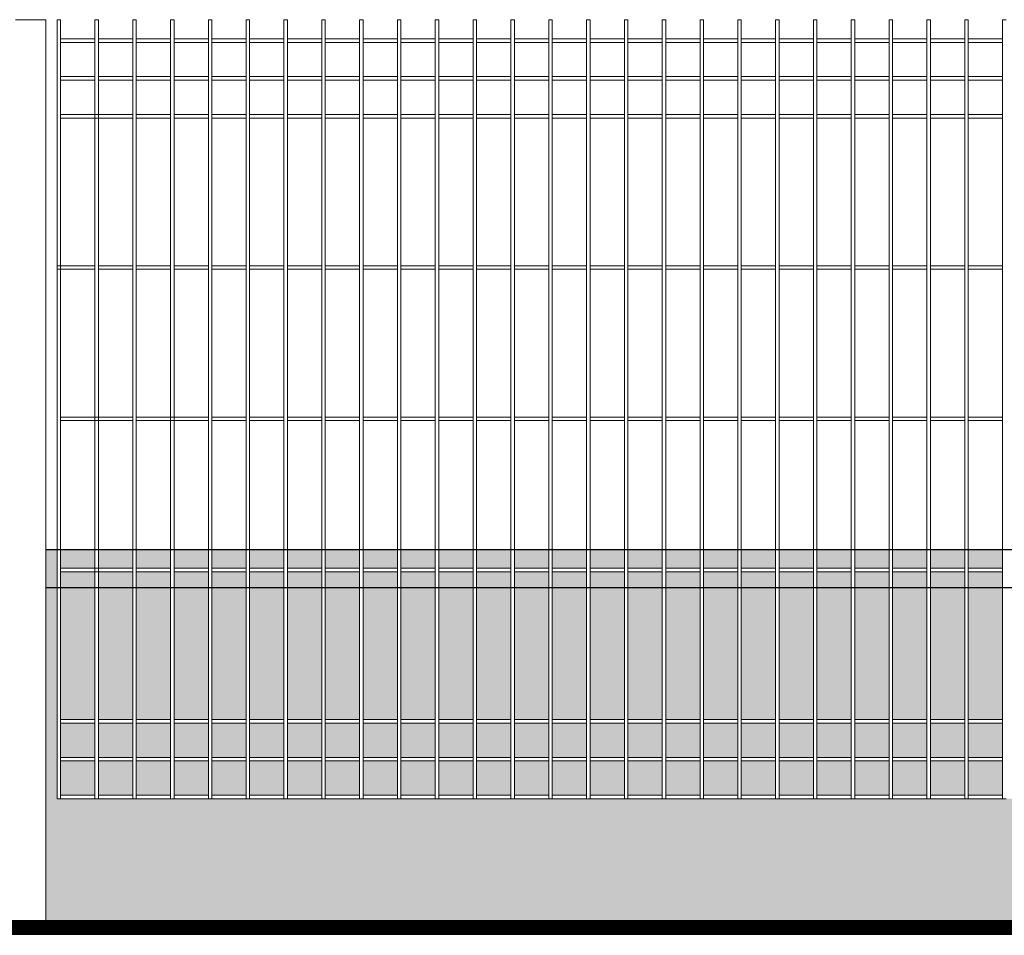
# Model space of a CAD drawing. Header units: millimetres. Extents: x 14041 to 23361, y -6349 to 12956.
# Tile 51 of 106: x 20625 to 20755, y 3119 to 3240. Entities that reach past the tile are written whole.
import ezdxf

# ---------------------------------------------------------------- set-up
doc = ezdxf.new("R2010")
doc.units = ezdxf.units.MM
doc.linetypes.add('KRESKOWA', pattern=[19.05, 12.7, -6.35])
for name, color, linetype, lineweight in [('A-ogrodzenie', 6, 'Continuous', 9), ('A-wypełnienie', 252, 'Continuous', 9), ('E-obrys', 7, 'Continuous', 9)]:
    doc.layers.add(name, color=color, linetype=linetype, lineweight=lineweight)

msp = doc.modelspace()

# ---------------------------------------------------------------- hatches: boundary and pattern name
at = {"layer": 'A-wypełnienie', "lineweight": 15, "ltscale": 2, "transparency": 33554687}
h = msp.add_hatch(color=252, dxfattribs=at)
h.dxf.hatch_style = 1
h.paths.add_polyline_path([(20629.54, 3169.92), (20628.04, 3169.92), (20628.04, 3164.92), (20629.54, 3164.92)])
h = msp.add_hatch(color=252, dxfattribs=at)
h.dxf.hatch_style = 1
h.paths.add_polyline_path([(20634.54, 3169.92), (20630, 3169.92), (20630, 3167.44), (20634.54, 3167.44)])
h = msp.add_hatch(color=252, dxfattribs=at)
h.dxf.hatch_style = 1
h.paths.add_polyline_path([(20639.54, 3169.92), (20635, 3169.92), (20635, 3167.44), (20639.54, 3167.44)])
h = msp.add_hatch(color=252, dxfattribs=at)
h.dxf.hatch_style = 1
h.paths.add_polyline_path([(20644.54, 3169.92), (20640, 3169.92), (20640, 3167.44), (20644.54, 3167.44)])
h = msp.add_hatch(color=252, dxfattribs=at)
h.dxf.hatch_style = 1
h.paths.add_polyline_path([(20649.54, 3169.92), (20645, 3169.92), (20645, 3167.44), (20649.54, 3167.44)])
h = msp.add_hatch(color=252, dxfattribs=at)
h.dxf.hatch_style = 1
h.paths.add_polyline_path([(20654.54, 3169.92), (20650, 3169.92), (20650, 3167.44), (20654.54, 3167.44)])
h = msp.add_hatch(color=252, dxfattribs=at)
h.dxf.hatch_style = 1
h.paths.add_polyline_path([(20659.54, 3169.92), (20655, 3169.92), (20655, 3167.44), (20659.54, 3167.44)])
h = msp.add_hatch(color=252, dxfattribs=at)
h.dxf.hatch_style = 1
h.paths.add_polyline_path([(20664.54, 3169.92), (20660, 3169.92), (20660, 3167.44), (20664.54, 3167.44)])
h = msp.add_hatch(color=252, dxfattribs=at)
h.dxf.hatch_style = 1
h.paths.add_polyline_path([(20669.54, 3169.92), (20665, 3169.92), (20665, 3167.44), (20669.54, 3167.44)])
h = msp.add_hatch(color=252, dxfattribs=at)
h.dxf.hatch_style = 1
h.paths.add_polyline_path([(20674.54, 3169.92), (20670, 3169.92), (20670, 3167.44), (20674.54, 3167.44)])
h = msp.add_hatch(color=252, dxfattribs=at)
h.dxf.hatch_style = 1
h.paths.add_polyline_path([(20679.54, 3169.92), (20675, 3169.92), (20675, 3167.44), (20679.54, 3167.44)])
h = msp.add_hatch(color=252, dxfattribs=at)
h.dxf.hatch_style = 1
h.paths.add_polyline_path([(20684.54, 3169.92), (20680, 3169.92), (20680, 3167.44), (20684.54, 3167.44)])
h = msp.add_hatch(color=252, dxfattribs=at)
h.dxf.hatch_style = 1
h.paths.add_polyline_path([(20689.54, 3169.92), (20685, 3169.92), (20685, 3167.44), (20689.54, 3167.44)])
h = msp.add_hatch(color=252, dxfattribs=at)
h.dxf.hatch_style = 1
h.paths.add_polyline_path([(20694.54, 3169.92), (20690, 3169.92), (20690, 3167.44), (20694.54, 3167.44)])
h = msp.add_hatch(color=252, dxfattribs=at)
h.dxf.hatch_style = 1
h.paths.add_polyline_path([(20699.54, 3169.92), (20695, 3169.92), (20695, 3167.44), (20699.54, 3167.44)])
h = msp.add_hatch(color=252, dxfattribs=at)
h.dxf.hatch_style = 1
h.paths.add_polyline_path([(20704.54, 3169.92), (20700, 3169.92), (20700, 3167.44), (20704.54, 3167.44)])
h = msp.add_hatch(color=252, dxfattribs=at)
h.dxf.hatch_style = 1
h.paths.add_polyline_path([(20709.54, 3169.92), (20705, 3169.92), (20705, 3167.44), (20709.54, 3167.44)])
h = msp.add_hatch(color=252, dxfattribs=at)
h.dxf.hatch_style = 1
h.paths.add_polyline_path([(20714.54, 3169.92), (20710, 3169.92), (20710, 3167.44), (20714.54, 3167.44)])
h = msp.add_hatch(color=252, dxfattribs=at)
h.dxf.hatch_style = 1
h.paths.add_polyline_path([(20719.54, 3169.92), (20715, 3169.92), (20715, 3167.44), (20719.54, 3167.44)])
h = msp.add_hatch(color=252, dxfattribs=at)
h.dxf.hatch_style = 1
h.paths.add_polyline_path([(20724.54, 3169.92), (20720, 3169.92), (20720, 3167.44), (20724.54, 3167.44)])
h = msp.add_hatch(color=252, dxfattribs=at)
h.dxf.hatch_style = 1
h.paths.add_polyline_path([(20729.54, 3169.92), (20725, 3169.92), (20725, 3167.44), (20729.54, 3167.44)])
h = msp.add_hatch(color=252, dxfattribs=at)
h.dxf.hatch_style = 1
h.paths.add_polyline_path([(20734.54, 3169.92), (20730, 3169.92), (20730, 3167.44), (20734.54, 3167.44)])
h = msp.add_hatch(color=252, dxfattribs=at)
h.dxf.hatch_style = 1
h.paths.add_polyline_path([(20739.54, 3169.92), (20735, 3169.92), (20735, 3167.44), (20739.54, 3167.44)])
h = msp.add_hatch(color=252, dxfattribs=at)
h.dxf.hatch_style = 1
h.paths.add_polyline_path([(20739.54, 3169.92), (20735, 3169.92), (20735, 3167.44), (20739.54, 3167.44)])
h = msp.add_hatch(color=252, dxfattribs=at)
h.dxf.hatch_style = 1
h.paths.add_polyline_path([(20744.54, 3169.92), (20740, 3169.92), (20740, 3167.44), (20744.54, 3167.44)])
h = msp.add_hatch(color=252, dxfattribs=at)
h.dxf.hatch_style = 1
h.paths.add_polyline_path([(20749.54, 3169.92), (20745, 3169.92), (20745, 3167.44), (20749.54, 3167.44)])
h = msp.add_hatch(color=252, dxfattribs=at)
h.dxf.hatch_style = 1
h.paths.add_polyline_path([(20754.54, 3169.92), (20750, 3169.92), (20750, 3167.44), (20754.54, 3167.44)])
h = msp.add_hatch(color=252, dxfattribs=at)
h.dxf.hatch_style = 1
h.paths.add_polyline_path([(20754.54, 3169.92), (20750, 3169.92), (20750, 3167.44), (20754.54, 3167.44)])
h = msp.add_hatch(color=252, dxfattribs=at)
h.dxf.hatch_style = 1
h.paths.add_polyline_path([(20634.54, 3166.97), (20630, 3166.97), (20630, 3164.92), (20634.54, 3164.92)])
h = msp.add_hatch(color=252, dxfattribs=at)
h.dxf.hatch_style = 1
h.paths.add_polyline_path([(20639.54, 3166.97), (20635, 3166.97), (20635, 3164.92), (20639.54, 3164.92)])
h = msp.add_hatch(color=252, dxfattribs=at)
h.dxf.hatch_style = 1
h.paths.add_polyline_path([(20644.54, 3166.97), (20640, 3166.97), (20640, 3164.92), (20644.54, 3164.92)])
h = msp.add_hatch(color=252, dxfattribs=at)
h.dxf.hatch_style = 1
h.paths.add_polyline_path([(20649.54, 3166.97), (20645, 3166.97), (20645, 3164.92), (20649.54, 3164.92)])
h = msp.add_hatch(color=252, dxfattribs=at)
h.dxf.hatch_style = 1
h.paths.add_polyline_path([(20654.54, 3166.97), (20650, 3166.97), (20650, 3164.92), (20654.54, 3164.92)])
h = msp.add_hatch(color=252, dxfattribs=at)
h.dxf.hatch_style = 1
h.paths.add_polyline_path([(20659.54, 3166.97), (20655, 3166.97), (20655, 3164.92), (20659.54, 3164.92)])
h = msp.add_hatch(color=252, dxfattribs=at)
h.dxf.hatch_style = 1
h.paths.add_polyline_path([(20664.54, 3166.97), (20660, 3166.97), (20660, 3164.92), (20664.54, 3164.92)])
h = msp.add_hatch(color=252, dxfattribs=at)
h.dxf.hatch_style = 1
h.paths.add_polyline_path([(20669.54, 3166.97), (20665, 3166.97), (20665, 3164.92), (20669.54, 3164.92)])
h = msp.add_hatch(color=252, dxfattribs=at)
h.dxf.hatch_style = 1
h.paths.add_polyline_path([(20674.54, 3166.97), (20670, 3166.97), (20670, 3164.92), (20674.54, 3164.92)])
h = msp.add_hatch(color=252, dxfattribs=at)
h.dxf.hatch_style = 1
h.paths.add_polyline_path([(20679.54, 3166.97), (20675, 3166.97), (20675, 3164.92), (20679.54, 3164.92)])
h = msp.add_hatch(color=252, dxfattribs=at)
h.dxf.hatch_style = 1
h.paths.add_polyline_path([(20684.54, 3166.97), (20680, 3166.97), (20680, 3164.92), (20684.54, 3164.92)])
h = msp.add_hatch(color=252, dxfattribs=at)
h.dxf.hatch_style = 1
h.paths.add_polyline_path([(20689.54, 3166.97), (20685, 3166.97), (20685, 3164.92), (20689.54, 3164.92)])
h = msp.add_hatch(color=252, dxfattribs=at)
h.dxf.hatch_style = 1
h.paths.add_polyline_path([(20694.54, 3166.97), (20690, 3166.97), (20690, 3164.92), (20694.54, 3164.92)])
h = msp.add_hatch(color=252, dxfattribs=at)
h.dxf.hatch_style = 1
h.paths.add_polyline_path([(20699.54, 3166.97), (20695, 3166.97), (20695, 3164.92), (20699.54, 3164.92)])
h = msp.add_hatch(color=252, dxfattribs=at)
h.dxf.hatch_style = 1
h.paths.add_polyline_path([(20704.54, 3166.97), (20700, 3166.97), (20700, 3164.92), (20704.54, 3164.92)])
h = msp.add_hatch(color=252, dxfattribs=at)
h.dxf.hatch_style = 1
h.paths.add_polyline_path([(20709.54, 3166.97), (20705, 3166.97), (20705, 3164.92), (20709.54, 3164.92)])
h = msp.add_hatch(color=252, dxfattribs=at)
h.dxf.hatch_style = 1
h.paths.add_polyline_path([(20714.54, 3166.97), (20710, 3166.97), (20710, 3164.92), (20714.54, 3164.92)])
h = msp.add_hatch(color=252, dxfattribs=at)
h.dxf.hatch_style = 1
h.paths.add_polyline_path([(20719.54, 3166.97), (20715, 3166.97), (20715, 3164.92), (20719.54, 3164.92)])
h = msp.add_hatch(color=252, dxfattribs=at)
h.dxf.hatch_style = 1
h.paths.add_polyline_path([(20724.54, 3166.97), (20720, 3166.97), (20720, 3164.92), (20724.54, 3164.92)])
h = msp.add_hatch(color=252, dxfattribs=at)
h.dxf.hatch_style = 1
h.paths.add_polyline_path([(20729.54, 3166.97), (20725, 3166.97), (20725, 3164.92), (20729.54, 3164.92)])
h = msp.add_hatch(color=252, dxfattribs=at)
h.dxf.hatch_style = 1
h.paths.add_polyline_path([(20734.54, 3166.97), (20730, 3166.97), (20730, 3164.92), (20734.54, 3164.92)])
h = msp.add_hatch(color=252, dxfattribs=at)
h.dxf.hatch_style = 1
h.paths.add_polyline_path([(20739.54, 3166.97), (20735, 3166.97), (20735, 3164.92), (20739.54, 3164.92)])
h = msp.add_hatch(color=252, dxfattribs=at)
h.dxf.hatch_style = 1
h.paths.add_polyline_path([(20739.54, 3166.97), (20735, 3166.97), (20735, 3164.92), (20739.54, 3164.92)])
h = msp.add_hatch(color=252, dxfattribs=at)
h.dxf.hatch_style = 1
h.paths.add_polyline_path([(20744.54, 3166.97), (20740, 3166.97), (20740, 3164.92), (20744.54, 3164.92)])
h = msp.add_hatch(color=252, dxfattribs=at)
h.dxf.hatch_style = 1
h.paths.add_polyline_path([(20749.54, 3166.97), (20745, 3166.97), (20745, 3164.92), (20749.54, 3164.92)])
h = msp.add_hatch(color=252, dxfattribs=at)
h.dxf.hatch_style = 1
h.paths.add_polyline_path([(20754.54, 3166.97), (20750, 3166.97), (20750, 3164.92), (20754.54, 3164.92)])
h = msp.add_hatch(color=252, dxfattribs=at)
h.dxf.hatch_style = 1
h.paths.add_polyline_path([(20754.54, 3166.97), (20750, 3166.97), (20750, 3164.92), (20754.54, 3164.92)])
h = msp.add_hatch(color=253, dxfattribs=at)
h.dxf.hatch_style = 1
h.paths.add_polyline_path([(20879.54, 3136.97), (20875, 3136.97), (20874.54, 3136.97), (20870, 3136.97), (20869.54, 3136.97), (20865, 3136.97), (20864.54, 3136.97), (20860, 3136.97), (20859.54, 3136.97), (20855, 3136.97), (20854.54, 3136.97), (20850, 3136.97), (20849.54, 3136.97), (20845, 3136.97), (20844.54, 3136.97), (20840, 3136.97), (20839.54, 3136.97), (20835, 3136.97), (20834.54, 3136.97), (20830, 3136.97), (20829.54, 3136.97), (20825, 3136.97), (20824.54, 3136.97), (20820, 3136.97), (20819.54, 3136.97), (20815, 3136.97), (20814.54, 3136.97), (20810, 3136.97), (20809.54, 3136.97), (20805, 3136.97), (20804.54, 3136.97), (20800, 3136.97), (20799.54, 3136.97), (20795, 3136.97), (20794.54, 3136.97), (20790, 3136.97), (20789.54, 3136.97), (20785, 3136.97), (20784.54, 3136.97), (20780, 3136.97), (20779.54, 3136.97), (20775, 3136.97), (20774.54, 3136.97), (20770, 3136.97), (20769.54, 3136.97), (20765, 3136.97), (20764.54, 3136.97), (20760, 3136.97), (20759.54, 3136.97), (20755, 3136.97), (20754.54, 3136.97), (20750, 3136.97), (20749.54, 3136.97), (20745, 3136.97), (20744.54, 3136.97), (20740, 3136.97), (20739.54, 3136.97), (20735, 3136.97), (20734.54, 3136.97), (20730, 3136.97), (20729.54, 3136.97), (20725, 3136.97), (20724.54, 3136.97), (20720, 3136.97), (20719.54, 3136.97), (20715, 3136.97), (20714.54, 3136.97), (20710, 3136.97), (20709.54, 3136.97), (20705, 3136.97), (20704.54, 3136.97), (20700, 3136.97), (20699.54, 3136.97), (20695, 3136.97), (20694.54, 3136.97), (20690, 3136.97), (20689.54, 3136.97), (20685, 3136.97), (20684.54, 3136.97), (20680, 3136.97), (20679.54, 3136.97), (20675, 3136.97), (20674.54, 3136.97), (20670, 3136.97), (20669.54, 3136.97), (20665, 3136.97), (20664.54, 3136.97), (20660, 3136.97), (20659.54, 3136.97), (20655, 3136.97), (20654.54, 3136.97), (20650, 3136.97), (20649.54, 3136.97), (20645, 3136.97), (20644.54, 3136.97), (20640, 3136.97), (20639.54, 3136.97), (20635, 3136.97), (20634.54, 3136.97), (20630, 3136.97), (20629.54, 3136.97), (20629.54, 3164.92), (20628.04, 3164.92), (20628.04, 3119.95), (20882.04, 3119.95), (20882.04, 3164.92), (20879.54, 3164.92)])
h = msp.add_hatch(color=253, dxfattribs=at)
h.dxf.hatch_style = 1
h.paths.add_polyline_path([(20634.54, 3147.44), (20634.54, 3164.92), (20630, 3164.92), (20630, 3147.44)])
h.paths.add_polyline_path([(20630, 3142.44), (20634.54, 3142.44), (20634.54, 3146.97), (20630, 3146.97)])
h.paths.add_polyline_path([(20630, 3137.44), (20634.54, 3137.44), (20634.54, 3141.97), (20630, 3141.97)])
h = msp.add_hatch(color=253, dxfattribs=at)
h.dxf.hatch_style = 1
h.paths.add_polyline_path([(20639.54, 3147.44), (20639.54, 3164.92), (20635, 3164.92), (20635, 3147.44)])
h.paths.add_polyline_path([(20635, 3142.44), (20639.54, 3142.44), (20639.54, 3146.97), (20635, 3146.97)])
h.paths.add_polyline_path([(20635, 3137.44), (20639.54, 3137.44), (20639.54, 3141.97), (20635, 3141.97)])
h = msp.add_hatch(color=253, dxfattribs=at)
h.dxf.hatch_style = 1
h.paths.add_polyline_path([(20644.54, 3147.44), (20644.54, 3164.92), (20640, 3164.92), (20640, 3147.44)])
h.paths.add_polyline_path([(20640, 3142.44), (20644.54, 3142.44), (20644.54, 3146.97), (20640, 3146.97)])
h.paths.add_polyline_path([(20640, 3137.44), (20644.54, 3137.44), (20644.54, 3141.97), (20640, 3141.97)])
h = msp.add_hatch(color=253, dxfattribs=at)
h.dxf.hatch_style = 1
h.paths.add_polyline_path([(20649.54, 3147.44), (20649.54, 3164.92), (20645, 3164.92), (20645, 3147.44)])
h.paths.add_polyline_path([(20645, 3142.44), (20649.54, 3142.44), (20649.54, 3146.97), (20645, 3146.97)])
h.paths.add_polyline_path([(20645, 3137.44), (20649.54, 3137.44), (20649.54, 3141.97), (20645, 3141.97)])
h = msp.add_hatch(color=253, dxfattribs=at)
h.dxf.hatch_style = 1
h.paths.add_polyline_path([(20654.54, 3147.44), (20654.54, 3164.92), (20650, 3164.92), (20650, 3147.44)])
h.paths.add_polyline_path([(20650, 3142.44), (20654.54, 3142.44), (20654.54, 3146.97), (20650, 3146.97)])
h.paths.add_polyline_path([(20650, 3137.44), (20654.54, 3137.44), (20654.54, 3141.97), (20650, 3141.97)])
h = msp.add_hatch(color=253, dxfattribs=at)
h.dxf.hatch_style = 1
h.paths.add_polyline_path([(20659.54, 3147.44), (20659.54, 3164.92), (20655, 3164.92), (20655, 3147.44)])
h.paths.add_polyline_path([(20655, 3142.44), (20659.54, 3142.44), (20659.54, 3146.97), (20655, 3146.97)])
h.paths.add_polyline_path([(20655, 3137.44), (20659.54, 3137.44), (20659.54, 3141.97), (20655, 3141.97)])
h = msp.add_hatch(color=253, dxfattribs=at)
h.dxf.hatch_style = 1
h.paths.add_polyline_path([(20664.54, 3147.44), (20664.54, 3164.92), (20660, 3164.92), (20660, 3147.44)])
h.paths.add_polyline_path([(20660, 3142.44), (20664.54, 3142.44), (20664.54, 3146.97), (20660, 3146.97)])
h.paths.add_polyline_path([(20660, 3137.44), (20664.54, 3137.44), (20664.54, 3141.97), (20660, 3141.97)])
h = msp.add_hatch(color=253, dxfattribs=at)
h.dxf.hatch_style = 1
h.paths.add_polyline_path([(20669.54, 3147.44), (20669.54, 3164.92), (20665, 3164.92), (20665, 3147.44)])
h.paths.add_polyline_path([(20665, 3142.44), (20669.54, 3142.44), (20669.54, 3146.97), (20665, 3146.97)])
h.paths.add_polyline_path([(20665, 3137.44), (20669.54, 3137.44), (20669.54, 3141.97), (20665, 3141.97)])
h = msp.add_hatch(color=253, dxfattribs=at)
h.dxf.hatch_style = 1
h.paths.add_polyline_path([(20674.54, 3147.44), (20674.54, 3164.92), (20670, 3164.92), (20670, 3147.44)])
h.paths.add_polyline_path([(20670, 3142.44), (20674.54, 3142.44), (20674.54, 3146.97), (20670, 3146.97)])
h.paths.add_polyline_path([(20670, 3137.44), (20674.54, 3137.44), (20674.54, 3141.97), (20670, 3141.97)])
h = msp.add_hatch(color=253, dxfattribs=at)
h.dxf.hatch_style = 1
h.paths.add_polyline_path([(20679.54, 3147.44), (20679.54, 3164.92), (20675, 3164.92), (20675, 3147.44)])
h.paths.add_polyline_path([(20675, 3142.44), (20679.54, 3142.44), (20679.54, 3146.97), (20675, 3146.97)])
h.paths.add_polyline_path([(20675, 3137.44), (20679.54, 3137.44), (20679.54, 3141.97), (20675, 3141.97)])
h = msp.add_hatch(color=253, dxfattribs=at)
h.dxf.hatch_style = 1
h.paths.add_polyline_path([(20684.54, 3147.44), (20684.54, 3164.92), (20680, 3164.92), (20680, 3147.44)])
h.paths.add_polyline_path([(20680, 3142.44), (20684.54, 3142.44), (20684.54, 3146.97), (20680, 3146.97)])
h.paths.add_polyline_path([(20680, 3137.44), (20684.54, 3137.44), (20684.54, 3141.97), (20680, 3141.97)])
h = msp.add_hatch(color=253, dxfattribs=at)
h.dxf.hatch_style = 1
h.paths.add_polyline_path([(20689.54, 3147.44), (20689.54, 3164.92), (20685, 3164.92), (20685, 3147.44)])
h.paths.add_polyline_path([(20685, 3142.44), (20689.54, 3142.44), (20689.54, 3146.97), (20685, 3146.97)])
h.paths.add_polyline_path([(20685, 3137.44), (20689.54, 3137.44), (20689.54, 3141.97), (20685, 3141.97)])
h = msp.add_hatch(color=253, dxfattribs=at)
h.dxf.hatch_style = 1
h.paths.add_polyline_path([(20694.54, 3147.44), (20694.54, 3164.92), (20690, 3164.92), (20690, 3147.44)])
h.paths.add_polyline_path([(20690, 3142.44), (20694.54, 3142.44), (20694.54, 3146.97), (20690, 3146.97)])
h.paths.add_polyline_path([(20690, 3137.44), (20694.54, 3137.44), (20694.54, 3141.97), (20690, 3141.97)])
h = msp.add_hatch(color=253, dxfattribs=at)
h.dxf.hatch_style = 1
h.paths.add_polyline_path([(20699.54, 3147.44), (20699.54, 3164.92), (20695, 3164.92), (20695, 3147.44)])
h.paths.add_polyline_path([(20695, 3142.44), (20699.54, 3142.44), (20699.54, 3146.97), (20695, 3146.97)])
h.paths.add_polyline_path([(20695, 3137.44), (20699.54, 3137.44), (20699.54, 3141.97), (20695, 3141.97)])
h = msp.add_hatch(color=253, dxfattribs=at)
h.dxf.hatch_style = 1
h.paths.add_polyline_path([(20704.54, 3147.44), (20704.54, 3164.92), (20700, 3164.92), (20700, 3147.44)])
h.paths.add_polyline_path([(20700, 3142.44), (20704.54, 3142.44), (20704.54, 3146.97), (20700, 3146.97)])
h.paths.add_polyline_path([(20700, 3137.44), (20704.54, 3137.44), (20704.54, 3141.97), (20700, 3141.97)])
h = msp.add_hatch(color=253, dxfattribs=at)
h.dxf.hatch_style = 1
h.paths.add_polyline_path([(20709.54, 3147.44), (20709.54, 3164.92), (20705, 3164.92), (20705, 3147.44)])
h.paths.add_polyline_path([(20705, 3142.44), (20709.54, 3142.44), (20709.54, 3146.97), (20705, 3146.97)])
h.paths.add_polyline_path([(20705, 3137.44), (20709.54, 3137.44), (20709.54, 3141.97), (20705, 3141.97)])
h = msp.add_hatch(color=253, dxfattribs=at)
h.dxf.hatch_style = 1
h.paths.add_polyline_path([(20714.54, 3147.44), (20714.54, 3164.92), (20710, 3164.92), (20710, 3147.44)])
h.paths.add_polyline_path([(20710, 3142.44), (20714.54, 3142.44), (20714.54, 3146.97), (20710, 3146.97)])
h.paths.add_polyline_path([(20710, 3137.44), (20714.54, 3137.44), (20714.54, 3141.97), (20710, 3141.97)])
h = msp.add_hatch(color=253, dxfattribs=at)
h.dxf.hatch_style = 1
h.paths.add_polyline_path([(20719.54, 3147.44), (20719.54, 3164.92), (20715, 3164.92), (20715, 3147.44)])
h.paths.add_polyline_path([(20715, 3142.44), (20719.54, 3142.44), (20719.54, 3146.97), (20715, 3146.97)])
h.paths.add_polyline_path([(20715, 3137.44), (20719.54, 3137.44), (20719.54, 3141.97), (20715, 3141.97)])
h = msp.add_hatch(color=253, dxfattribs=at)
h.dxf.hatch_style = 1
h.paths.add_polyline_path([(20724.54, 3147.44), (20724.54, 3164.92), (20720, 3164.92), (20720, 3147.44)])
h.paths.add_polyline_path([(20720, 3142.44), (20724.54, 3142.44), (20724.54, 3146.97), (20720, 3146.97)])
h.paths.add_polyline_path([(20720, 3137.44), (20724.54, 3137.44), (20724.54, 3141.97), (20720, 3141.97)])
h = msp.add_hatch(color=253, dxfattribs=at)
h.dxf.hatch_style = 1
h.paths.add_polyline_path([(20729.54, 3147.44), (20729.54, 3164.92), (20725, 3164.92), (20725, 3147.44)])
h.paths.add_polyline_path([(20725, 3142.44), (20729.54, 3142.44), (20729.54, 3146.97), (20725, 3146.97)])
h.paths.add_polyline_path([(20725, 3137.44), (20729.54, 3137.44), (20729.54, 3141.97), (20725, 3141.97)])
h = msp.add_hatch(color=253, dxfattribs=at)
h.dxf.hatch_style = 1
h.paths.add_polyline_path([(20734.54, 3147.44), (20734.54, 3164.92), (20730, 3164.92), (20730, 3147.44)])
h.paths.add_polyline_path([(20730, 3142.44), (20734.54, 3142.44), (20734.54, 3146.97), (20730, 3146.97)])
h.paths.add_polyline_path([(20730, 3137.44), (20734.54, 3137.44), (20734.54, 3141.97), (20730, 3141.97)])
h = msp.add_hatch(color=253, dxfattribs=at)
h.dxf.hatch_style = 1
h.paths.add_polyline_path([(20739.54, 3147.44), (20739.54, 3164.92), (20735, 3164.92), (20735, 3147.44)])
h.paths.add_polyline_path([(20735, 3142.44), (20739.54, 3142.44), (20739.54, 3146.97), (20735, 3146.97)])
h.paths.add_polyline_path([(20735, 3137.44), (20739.54, 3137.44), (20739.54, 3141.97), (20735, 3141.97)])
h = msp.add_hatch(color=253, dxfattribs=at)
h.dxf.hatch_style = 1
h.paths.add_polyline_path([(20744.54, 3147.44), (20744.54, 3164.92), (20740, 3164.92), (20740, 3147.44)])
h.paths.add_polyline_path([(20740, 3142.44), (20744.54, 3142.44), (20744.54, 3146.97), (20740, 3146.97)])
h.paths.add_polyline_path([(20740, 3137.44), (20744.54, 3137.44), (20744.54, 3141.97), (20740, 3141.97)])
h = msp.add_hatch(color=253, dxfattribs=at)
h.dxf.hatch_style = 1
h.paths.add_polyline_path([(20749.54, 3147.44), (20749.54, 3164.92), (20745, 3164.92), (20745, 3147.44)])
h.paths.add_polyline_path([(20745, 3142.44), (20749.54, 3142.44), (20749.54, 3146.97), (20745, 3146.97)])
h.paths.add_polyline_path([(20745, 3137.44), (20749.54, 3137.44), (20749.54, 3141.97), (20745, 3141.97)])
h = msp.add_hatch(color=253, dxfattribs=at)
h.dxf.hatch_style = 1
h.paths.add_polyline_path([(20754.54, 3147.44), (20754.54, 3164.92), (20750, 3164.92), (20750, 3147.44)])
h.paths.add_polyline_path([(20750, 3142.44), (20754.54, 3142.44), (20754.54, 3146.97), (20750, 3146.97)])
h.paths.add_polyline_path([(20750, 3137.44), (20754.54, 3137.44), (20754.54, 3141.97), (20750, 3141.97)])

# ---------------------------------------------------------------- linework, layer by layer
at = {"layer": 'A-ogrodzenie', "color": 96, "true_color": 0x036808}
for p, q in [((20628.04, 3239.97), (20624.04, 3239.97)), ((20628.04, 3239.97), (20628.04, 3119.97)), ((20629.54, 3136.97), (20629.54, 3239.97)), ((20629.54, 3239.97), (20630, 3239.97)), ((20629.54, 3239.97), (20630, 3239.97)), ((20630, 3136.97), (20630, 3239.97)), ((20634.54, 3136.97), (20634.54, 3239.97)), ((20634.54, 3239.97), (20635, 3239.97)), ((20635, 3136.97), (20635, 3239.97)), ((20639.54, 3136.97), (20639.54, 3239.97)), ((20639.54, 3239.97), (20640, 3239.97)), ((20640, 3136.97), (20640, 3239.97)), ((20644.54, 3136.97), (20644.54, 3239.97)), ((20644.54, 3239.97), (20645, 3239.97)), ((20645, 3136.97), (20645, 3239.97)), ((20649.54, 3136.97), (20649.54, 3239.97)), ((20649.54, 3239.97), (20650, 3239.97)), ((20650, 3136.97), (20650, 3239.97)), ((20654.54, 3136.97), (20654.54, 3239.97)), ((20654.54, 3239.97), (20655, 3239.97)), ((20655, 3136.97), (20655, 3239.97)), ((20659.54, 3136.97), (20659.54, 3239.97)), ((20659.54, 3239.97), (20660, 3239.97)), ((20660, 3136.97), (20660, 3239.97)), ((20664.54, 3136.97), (20664.54, 3239.97)), ((20664.54, 3239.97), (20665, 3239.97)), ((20665, 3136.97), (20665, 3239.97)), ((20669.54, 3136.97), (20669.54, 3239.97)), ((20669.54, 3239.97), (20670, 3239.97)), ((20670, 3136.97), (20670, 3239.97)), ((20674.54, 3136.97), (20674.54, 3239.97)), ((20674.54, 3239.97), (20675, 3239.97)), ((20675, 3136.97), (20675, 3239.97)), ((20679.54, 3136.97), (20679.54, 3239.97)), ((20679.54, 3239.97), (20680, 3239.97)), ((20680, 3136.97), (20680, 3239.97)), ((20684.54, 3136.97), (20684.54, 3239.97)), ((20684.54, 3239.97), (20685, 3239.97)), ((20685, 3136.97), (20685, 3239.97)), ((20689.54, 3136.97), (20689.54, 3239.97)), ((20689.54, 3239.97), (20690, 3239.97)), ((20690, 3136.97), (20690, 3239.97)), ((20694.54, 3136.97), (20694.54, 3239.97)), ((20694.54, 3239.97), (20695, 3239.97)), ((20695, 3136.97), (20695, 3239.97)), ((20699.54, 3136.97), (20699.54, 3239.97)), ((20699.54, 3239.97), (20700, 3239.97)), ((20700, 3136.97), (20700, 3239.97)), ((20704.54, 3136.97), (20704.54, 3239.97)), ((20704.54, 3239.97), (20705, 3239.97)), ((20705, 3136.97), (20705, 3239.97)), ((20709.54, 3136.97), (20709.54, 3239.97)), ((20709.54, 3239.97), (20710, 3239.97)), ((20710, 3136.97), (20710, 3239.97)), ((20714.54, 3136.97), (20714.54, 3239.97)), ((20714.54, 3239.97), (20715, 3239.97)), ((20715, 3136.97), (20715, 3239.97)), ((20719.54, 3136.97), (20719.54, 3239.97)), ((20719.54, 3239.97), (20720, 3239.97)), ((20720, 3136.97), (20720, 3239.97)), ((20724.54, 3136.97), (20724.54, 3239.97)), ((20724.54, 3239.97), (20725, 3239.97)), ((20725, 3136.97), (20725, 3239.97)), ((20729.54, 3136.97), (20729.54, 3239.97)), ((20729.54, 3239.97), (20730, 3239.97)), ((20730, 3136.97), (20730, 3239.97)), ((20734.54, 3136.97), (20734.54, 3239.97)), ((20734.54, 3239.97), (20735, 3239.97)), ((20735, 3136.97), (20735, 3239.97)), ((20739.54, 3136.97), (20739.54, 3239.97)), ((20739.54, 3239.97), (20740, 3239.97)), ((20740, 3136.97), (20740, 3239.97)), ((20744.54, 3136.97), (20744.54, 3239.97)), ((20744.54, 3239.97), (20745, 3239.97)), ((20745, 3136.97), (20745, 3239.97)), ((20749.54, 3136.97), (20749.54, 3239.97)), ((20749.54, 3239.97), (20750, 3239.97)), ((20750, 3136.97), (20750, 3239.97)), ((20754.54, 3136.97), (20754.54, 3239.97)), ((20754.54, 3239.97), (20755, 3239.97)), ((20630, 3237.44), (20634.54, 3237.44)), ((20635, 3237.44), (20639.54, 3237.44)), ((20640, 3237.44), (20644.54, 3237.44)), ((20645, 3237.44), (20649.54, 3237.44)), ((20650, 3237.44), (20654.54, 3237.44)), ((20655, 3237.44), (20659.54, 3237.44)), ((20660, 3237.44), (20664.54, 3237.44)), ((20665, 3237.44), (20669.54, 3237.44)), ((20670, 3237.44), (20674.54, 3237.44)), ((20675, 3237.44), (20679.54, 3237.44)), ((20680, 3237.44), (20684.54, 3237.44)), ((20685, 3237.44), (20689.54, 3237.44)), ((20690, 3237.44), (20694.54, 3237.44)), ((20695, 3237.44), (20699.54, 3237.44)), ((20700, 3237.44), (20704.54, 3237.44)), ((20705, 3237.44), (20709.54, 3237.44)), ((20710, 3237.44), (20714.54, 3237.44)), ((20715, 3237.44), (20719.54, 3237.44)), ((20720, 3237.44), (20724.54, 3237.44)), ((20725, 3237.44), (20729.54, 3237.44)), ((20730, 3237.44), (20734.54, 3237.44)), ((20735, 3237.44), (20739.54, 3237.44)), ((20740, 3237.44), (20744.54, 3237.44)), ((20745, 3237.44), (20749.54, 3237.44)), ((20750, 3237.44), (20754.54, 3237.44)), ((20630, 3236.97), (20634.54, 3236.97)), ((20635, 3236.97), (20639.54, 3236.97)), ((20640, 3236.97), (20644.54, 3236.97)), ((20645, 3236.97), (20649.54, 3236.97)), ((20650, 3236.97), (20654.54, 3236.97)), ((20655, 3236.97), (20659.54, 3236.97)), ((20660, 3236.97), (20664.54, 3236.97)), ((20665, 3236.97), (20669.54, 3236.97)), ((20670, 3236.97), (20674.54, 3236.97)), ((20675, 3236.97), (20679.54, 3236.97)), ((20680, 3236.97), (20684.54, 3236.97)), ((20685, 3236.97), (20689.54, 3236.97)), ((20690, 3236.97), (20694.54, 3236.97)), ((20695, 3236.97), (20699.54, 3236.97)), ((20700, 3236.97), (20704.54, 3236.97)), ((20705, 3236.97), (20709.54, 3236.97)), ((20710, 3236.97), (20714.54, 3236.97)), ((20715, 3236.97), (20719.54, 3236.97)), ((20720, 3236.97), (20724.54, 3236.97)), ((20725, 3236.97), (20729.54, 3236.97)), ((20730, 3236.97), (20734.54, 3236.97)), ((20735, 3236.97), (20739.54, 3236.97)), ((20740, 3236.97), (20744.54, 3236.97)), ((20745, 3236.97), (20749.54, 3236.97)), ((20750, 3236.97), (20754.54, 3236.97)), ((20630, 3232.44), (20634.54, 3232.44)), ((20635, 3232.44), (20639.54, 3232.44)), ((20640, 3232.44), (20644.54, 3232.44)), ((20645, 3232.44), (20649.54, 3232.44)), ((20650, 3232.44), (20654.54, 3232.44)), ((20655, 3232.44), (20659.54, 3232.44)), ((20660, 3232.44), (20664.54, 3232.44)), ((20665, 3232.44), (20669.54, 3232.44)), ((20670, 3232.44), (20674.54, 3232.44)), ((20675, 3232.44), (20679.54, 3232.44)), ((20680, 3232.44), (20684.54, 3232.44)), ((20685, 3232.44), (20689.54, 3232.44)), ((20690, 3232.44), (20694.54, 3232.44)), ((20695, 3232.44), (20699.54, 3232.44)), ((20700, 3232.44), (20704.54, 3232.44)), ((20705, 3232.44), (20709.54, 3232.44)), ((20710, 3232.44), (20714.54, 3232.44)), ((20715, 3232.44), (20719.54, 3232.44)), ((20720, 3232.44), (20724.54, 3232.44)), ((20725, 3232.44), (20729.54, 3232.44)), ((20730, 3232.44), (20734.54, 3232.44)), ((20735, 3232.44), (20739.54, 3232.44)), ((20740, 3232.44), (20744.54, 3232.44)), ((20745, 3232.44), (20749.54, 3232.44)), ((20750, 3232.44), (20754.54, 3232.44)), ((20630, 3231.97), (20634.54, 3231.97)), ((20635, 3231.97), (20639.54, 3231.97)), ((20640, 3231.97), (20644.54, 3231.97)), ((20645, 3231.97), (20649.54, 3231.97)), ((20650, 3231.97), (20654.54, 3231.97)), ((20655, 3231.97), (20659.54, 3231.97)), ((20660, 3231.97), (20664.54, 3231.97)), ((20665, 3231.97), (20669.54, 3231.97)), ((20670, 3231.97), (20674.54, 3231.97)), ((20675, 3231.97), (20679.54, 3231.97)), ((20680, 3231.97), (20684.54, 3231.97)), ((20685, 3231.97), (20689.54, 3231.97)), ((20690, 3231.97), (20694.54, 3231.97)), ((20695, 3231.97), (20699.54, 3231.97)), ((20700, 3231.97), (20704.54, 3231.97)), ((20705, 3231.97), (20709.54, 3231.97)), ((20710, 3231.97), (20714.54, 3231.97)), ((20715, 3231.97), (20719.54, 3231.97)), ((20720, 3231.97), (20724.54, 3231.97)), ((20725, 3231.97), (20729.54, 3231.97)), ((20730, 3231.97), (20734.54, 3231.97)), ((20735, 3231.97), (20739.54, 3231.97)), ((20740, 3231.97), (20744.54, 3231.97)), ((20745, 3231.97), (20749.54, 3231.97)), ((20750, 3231.97), (20754.54, 3231.97)), ((20630, 3227.44), (20635, 3227.44)), ((20630, 3226.97), (20635, 3226.97)), ((20635, 3227.44), (20639.54, 3227.44)), ((20635, 3226.97), (20639.54, 3226.97)), ((20640, 3227.44), (20644.54, 3227.44)), ((20640, 3226.97), (20644.54, 3226.97)), ((20645, 3227.44), (20649.54, 3227.44)), ((20645, 3226.97), (20649.54, 3226.97)), ((20650, 3227.44), (20654.54, 3227.44)), ((20650, 3226.97), (20654.54, 3226.97)), ((20655, 3227.44), (20659.54, 3227.44)), ((20655, 3226.97), (20659.54, 3226.97)), ((20660, 3227.44), (20664.54, 3227.44)), ((20660, 3226.97), (20664.54, 3226.97)), ((20665, 3227.44), (20669.54, 3227.44)), ((20665, 3226.97), (20669.54, 3226.97)), ((20670, 3227.44), (20674.54, 3227.44)), ((20670, 3226.97), (20674.54, 3226.97)), ((20675, 3227.44), (20679.54, 3227.44)), ((20675, 3226.97), (20679.54, 3226.97)), ((20680, 3227.44), (20684.54, 3227.44)), ((20680, 3226.97), (20684.54, 3226.97)), ((20685, 3227.44), (20689.54, 3227.44)), ((20685, 3226.97), (20689.54, 3226.97)), ((20690, 3227.44), (20694.54, 3227.44)), ((20690, 3226.97), (20694.54, 3226.97)), ((20695, 3227.44), (20699.54, 3227.44)), ((20695, 3226.97), (20699.54, 3226.97)), ((20700, 3227.44), (20704.54, 3227.44)), ((20700, 3226.97), (20704.54, 3226.97)), ((20705, 3227.44), (20709.54, 3227.44)), ((20705, 3226.97), (20709.54, 3226.97)), ((20710, 3227.44), (20714.54, 3227.44)), ((20710, 3226.97), (20714.54, 3226.97)), ((20715, 3227.44), (20719.54, 3227.44)), ((20715, 3226.97), (20719.54, 3226.97)), ((20720, 3227.44), (20724.54, 3227.44)), ((20720, 3226.97), (20724.54, 3226.97)), ((20725, 3227.44), (20729.54, 3227.44)), ((20725, 3226.97), (20729.54, 3226.97)), ((20730, 3227.44), (20734.54, 3227.44)), ((20730, 3226.97), (20734.54, 3226.97)), ((20735, 3227.44), (20739.54, 3227.44)), ((20735, 3226.97), (20739.54, 3226.97)), ((20740, 3227.44), (20744.54, 3227.44)), ((20740, 3226.97), (20744.54, 3226.97)), ((20745, 3227.44), (20749.54, 3227.44)), ((20745, 3226.97), (20749.54, 3226.97)), ((20750, 3227.44), (20754.54, 3227.44)), ((20750, 3226.97), (20754.54, 3226.97)), ((20629.54, 3207.44), (20634.54, 3207.44)), ((20635, 3207.44), (20639.54, 3207.44)), ((20640, 3207.44), (20644.54, 3207.44)), ((20645, 3207.44), (20649.54, 3207.44)), ((20650, 3207.44), (20654.54, 3207.44)), ((20655, 3207.44), (20659.54, 3207.44)), ((20660, 3207.44), (20664.54, 3207.44)), ((20665, 3207.44), (20669.54, 3207.44)), ((20670, 3207.44), (20674.54, 3207.44)), ((20675, 3207.44), (20679.54, 3207.44)), ((20680, 3207.44), (20684.54, 3207.44)), ((20685, 3207.44), (20689.54, 3207.44)), ((20690, 3207.44), (20694.54, 3207.44)), ((20695, 3207.44), (20699.54, 3207.44)), ((20700, 3207.44), (20704.54, 3207.44)), ((20705, 3207.44), (20709.54, 3207.44)), ((20710, 3207.44), (20714.54, 3207.44)), ((20715, 3207.44), (20719.54, 3207.44)), ((20720, 3207.44), (20724.54, 3207.44)), ((20725, 3207.44), (20729.54, 3207.44)), ((20730, 3207.44), (20734.54, 3207.44)), ((20735, 3207.44), (20739.54, 3207.44)), ((20740, 3207.44), (20744.54, 3207.44)), ((20745, 3207.44), (20749.54, 3207.44)), ((20750, 3207.44), (20754.54, 3207.44)), ((20629.54, 3206.97), (20634.54, 3206.97)), ((20635, 3206.97), (20639.54, 3206.97)), ((20640, 3206.97), (20644.54, 3206.97)), ((20645, 3206.97), (20649.54, 3206.97)), ((20650, 3206.97), (20654.54, 3206.97)), ((20655, 3206.97), (20659.54, 3206.97)), ((20660, 3206.97), (20664.54, 3206.97)), ((20665, 3206.97), (20669.54, 3206.97)), ((20670, 3206.97), (20674.54, 3206.97)), ((20675, 3206.97), (20679.54, 3206.97)), ((20680, 3206.97), (20684.54, 3206.97)), ((20685, 3206.97), (20689.54, 3206.97)), ((20690, 3206.97), (20694.54, 3206.97)), ((20695, 3206.97), (20699.54, 3206.97)), ((20700, 3206.97), (20704.54, 3206.97)), ((20705, 3206.97), (20709.54, 3206.97)), ((20710, 3206.97), (20714.54, 3206.97)), ((20715, 3206.97), (20719.54, 3206.97)), ((20720, 3206.97), (20724.54, 3206.97)), ((20725, 3206.97), (20729.54, 3206.97)), ((20730, 3206.97), (20734.54, 3206.97)), ((20735, 3206.97), (20739.54, 3206.97)), ((20740, 3206.97), (20744.54, 3206.97)), ((20745, 3206.97), (20749.54, 3206.97)), ((20750, 3206.97), (20754.54, 3206.97)), ((20630, 3187.44), (20635, 3187.44)), ((20630, 3186.97), (20635, 3186.97)), ((20635, 3187.44), (20639.54, 3187.44)), ((20635, 3186.97), (20639.54, 3186.97)), ((20640, 3187.44), (20645, 3187.44)), ((20640, 3186.97), (20645, 3186.97)), ((20645, 3187.44), (20649.54, 3187.44)), ((20645, 3186.97), (20649.54, 3186.97)), ((20650, 3187.44), (20654.54, 3187.44)), ((20650, 3186.97), (20654.54, 3186.97)), ((20655, 3187.44), (20659.54, 3187.44)), ((20655, 3186.97), (20659.54, 3186.97)), ((20660, 3187.44), (20664.54, 3187.44)), ((20660, 3186.97), (20664.54, 3186.97)), ((20665, 3187.44), (20669.54, 3187.44)), ((20665, 3186.97), (20669.54, 3186.97)), ((20670, 3187.44), (20674.54, 3187.44)), ((20670, 3186.97), (20674.54, 3186.97)), ((20675, 3187.44), (20679.54, 3187.44)), ((20675, 3186.97), (20679.54, 3186.97)), ((20680, 3187.44), (20684.54, 3187.44)), ((20680, 3186.97), (20684.54, 3186.97)), ((20685, 3187.44), (20689.54, 3187.44)), ((20685, 3186.97), (20689.54, 3186.97)), ((20690, 3187.44), (20694.54, 3187.44)), ((20690, 3186.97), (20694.54, 3186.97)), ((20695, 3187.44), (20699.54, 3187.44)), ((20695, 3186.97), (20699.54, 3186.97)), ((20700, 3187.44), (20704.54, 3187.44)), ((20700, 3186.97), (20704.54, 3186.97)), ((20705, 3187.44), (20709.54, 3187.44)), ((20705, 3186.97), (20709.54, 3186.97)), ((20710, 3187.44), (20714.54, 3187.44)), ((20710, 3186.97), (20714.54, 3186.97)), ((20715, 3187.44), (20719.54, 3187.44)), ((20715, 3186.97), (20719.54, 3186.97)), ((20720, 3187.44), (20724.54, 3187.44)), ((20720, 3186.97), (20724.54, 3186.97)), ((20725, 3187.44), (20729.54, 3187.44)), ((20725, 3186.97), (20729.54, 3186.97)), ((20730, 3187.44), (20734.54, 3187.44)), ((20730, 3186.97), (20734.54, 3186.97)), ((20735, 3187.44), (20739.54, 3187.44)), ((20735, 3186.97), (20739.54, 3186.97)), ((20740, 3187.44), (20744.54, 3187.44)), ((20740, 3186.97), (20744.54, 3186.97)), ((20745, 3187.44), (20749.54, 3187.44)), ((20745, 3186.97), (20749.54, 3186.97)), ((20750, 3187.44), (20754.54, 3187.44)), ((20750, 3186.97), (20754.54, 3186.97)), ((20630, 3167.44), (20635, 3167.44)), ((20635, 3167.44), (20639.54, 3167.44)), ((20640, 3167.44), (20644.54, 3167.44)), ((20645, 3167.44), (20649.54, 3167.44)), ((20650, 3167.44), (20654.54, 3167.44)), ((20655, 3167.44), (20659.54, 3167.44)), ((20660, 3167.44), (20664.54, 3167.44)), ((20665, 3167.44), (20669.54, 3167.44)), ((20670, 3167.44), (20674.54, 3167.44)), ((20675, 3167.44), (20679.54, 3167.44)), ((20680, 3167.44), (20684.54, 3167.44)), ((20685, 3167.44), (20689.54, 3167.44)), ((20690, 3167.44), (20694.54, 3167.44)), ((20695, 3167.44), (20699.54, 3167.44)), ((20700, 3167.44), (20704.54, 3167.44)), ((20705, 3167.44), (20709.54, 3167.44)), ((20710, 3167.44), (20714.54, 3167.44)), ((20715, 3167.44), (20719.54, 3167.44)), ((20720, 3167.44), (20724.54, 3167.44)), ((20725, 3167.44), (20729.54, 3167.44)), ((20730, 3167.44), (20734.54, 3167.44)), ((20735, 3167.44), (20739.54, 3167.44)), ((20740, 3167.44), (20744.54, 3167.44)), ((20745, 3167.44), (20749.54, 3167.44)), ((20750, 3167.44), (20754.54, 3167.44)), ((20630, 3166.97), (20635, 3166.97)), ((20635, 3166.97), (20639.54, 3166.97)), ((20640, 3166.97), (20644.54, 3166.97)), ((20645, 3166.97), (20649.54, 3166.97)), ((20650, 3166.97), (20654.54, 3166.97)), ((20655, 3166.97), (20659.54, 3166.97)), ((20660, 3166.97), (20664.54, 3166.97)), ((20665, 3166.97), (20669.54, 3166.97)), ((20670, 3166.97), (20674.54, 3166.97)), ((20675, 3166.97), (20679.54, 3166.97)), ((20680, 3166.97), (20684.54, 3166.97)), ((20685, 3166.97), (20689.54, 3166.97)), ((20690, 3166.97), (20694.54, 3166.97)), ((20695, 3166.97), (20699.54, 3166.97)), ((20700, 3166.97), (20704.54, 3166.97)), ((20705, 3166.97), (20709.54, 3166.97)), ((20710, 3166.97), (20714.54, 3166.97)), ((20715, 3166.97), (20719.54, 3166.97)), ((20720, 3166.97), (20724.54, 3166.97)), ((20725, 3166.97), (20729.54, 3166.97)), ((20730, 3166.97), (20734.54, 3166.97)), ((20735, 3166.97), (20739.54, 3166.97)), ((20740, 3166.97), (20744.54, 3166.97)), ((20745, 3166.97), (20749.54, 3166.97)), ((20750, 3166.97), (20754.54, 3166.97)), ((20630, 3147.44), (20634.54, 3147.44)), ((20630, 3146.97), (20634.54, 3146.97)), ((20635, 3147.44), (20639.54, 3147.44)), ((20635, 3146.97), (20639.54, 3146.97)), ((20640, 3147.44), (20644.54, 3147.44)), ((20640, 3146.97), (20644.54, 3146.97)), ((20645, 3147.44), (20649.54, 3147.44)), ((20645, 3146.97), (20649.54, 3146.97)), ((20650, 3147.44), (20654.54, 3147.44)), ((20650, 3146.97), (20654.54, 3146.97)), ((20655, 3147.44), (20659.54, 3147.44)), ((20655, 3146.97), (20659.54, 3146.97)), ((20660, 3147.44), (20664.54, 3147.44)), ((20660, 3146.97), (20664.54, 3146.97)), ((20665, 3147.44), (20669.54, 3147.44)), ((20665, 3146.97), (20669.54, 3146.97)), ((20670, 3147.44), (20674.54, 3147.44)), ((20670, 3146.97), (20674.54, 3146.97)), ((20675, 3147.44), (20679.54, 3147.44)), ((20675, 3146.97), (20679.54, 3146.97)), ((20680, 3147.44), (20684.54, 3147.44)), ((20680, 3146.97), (20684.54, 3146.97)), ((20685, 3147.44), (20689.54, 3147.44)), ((20685, 3146.97), (20689.54, 3146.97)), ((20690, 3147.44), (20694.54, 3147.44)), ((20690, 3146.97), (20694.54, 3146.97)), ((20695, 3147.44), (20699.54, 3147.44)), ((20695, 3146.97), (20699.54, 3146.97)), ((20700, 3147.44), (20704.54, 3147.44)), ((20700, 3146.97), (20704.54, 3146.97)), ((20705, 3147.44), (20709.54, 3147.44)), ((20705, 3146.97), (20709.54, 3146.97)), ((20710, 3147.44), (20714.54, 3147.44)), ((20710, 3146.97), (20714.54, 3146.97)), ((20715, 3147.44), (20719.54, 3147.44)), ((20715, 3146.97), (20719.54, 3146.97)), ((20720, 3147.44), (20724.54, 3147.44)), ((20720, 3146.97), (20724.54, 3146.97)), ((20725, 3147.44), (20729.54, 3147.44)), ((20725, 3146.97), (20729.54, 3146.97)), ((20730, 3147.44), (20734.54, 3147.44)), ((20730, 3146.97), (20734.54, 3146.97)), ((20735, 3147.44), (20739.54, 3147.44)), ((20735, 3146.97), (20739.54, 3146.97)), ((20740, 3147.44), (20744.54, 3147.44)), ((20740, 3146.97), (20744.54, 3146.97)), ((20745, 3147.44), (20749.54, 3147.44)), ((20745, 3146.97), (20749.54, 3146.97)), ((20750, 3147.44), (20754.54, 3147.44)), ((20750, 3146.97), (20754.54, 3146.97)), ((20630, 3142.44), (20630, 3141.97)), ((20630, 3142.44), (20634.54, 3142.44)), ((20635, 3142.44), (20639.54, 3142.44)), ((20640, 3142.44), (20644.54, 3142.44)), ((20645, 3142.44), (20649.54, 3142.44)), ((20650, 3142.44), (20654.54, 3142.44)), ((20655, 3142.44), (20659.54, 3142.44)), ((20660, 3142.44), (20664.54, 3142.44)), ((20665, 3142.44), (20669.54, 3142.44)), ((20670, 3142.44), (20674.54, 3142.44)), ((20675, 3142.44), (20679.54, 3142.44)), ((20680, 3142.44), (20684.54, 3142.44)), ((20685, 3142.44), (20689.54, 3142.44)), ((20690, 3142.44), (20694.54, 3142.44)), ((20695, 3142.44), (20699.54, 3142.44)), ((20700, 3142.44), (20704.54, 3142.44)), ((20705, 3142.44), (20709.54, 3142.44)), ((20710, 3142.44), (20714.54, 3142.44)), ((20715, 3142.44), (20719.54, 3142.44)), ((20720, 3142.44), (20724.54, 3142.44)), ((20725, 3142.44), (20729.54, 3142.44)), ((20730, 3142.44), (20734.54, 3142.44)), ((20735, 3142.44), (20739.54, 3142.44)), ((20740, 3142.44), (20744.54, 3142.44)), ((20745, 3142.44), (20749.54, 3142.44)), ((20750, 3142.44), (20754.54, 3142.44)), ((20630, 3141.97), (20634.54, 3141.97)), ((20635, 3141.97), (20639.54, 3141.97)), ((20640, 3141.97), (20644.54, 3141.97)), ((20645, 3141.97), (20649.54, 3141.97)), ((20650, 3141.97), (20654.54, 3141.97)), ((20655, 3141.97), (20659.54, 3141.97)), ((20660, 3141.97), (20664.54, 3141.97)), ((20665, 3141.97), (20669.54, 3141.97)), ((20670, 3141.97), (20674.54, 3141.97)), ((20675, 3141.97), (20679.54, 3141.97)), ((20680, 3141.97), (20684.54, 3141.97)), ((20685, 3141.97), (20689.54, 3141.97)), ((20690, 3141.97), (20694.54, 3141.97)), ((20695, 3141.97), (20699.54, 3141.97)), ((20700, 3141.97), (20704.54, 3141.97)), ((20705, 3141.97), (20709.54, 3141.97)), ((20710, 3141.97), (20714.54, 3141.97)), ((20715, 3141.97), (20719.54, 3141.97)), ((20720, 3141.97), (20724.54, 3141.97)), ((20725, 3141.97), (20729.54, 3141.97)), ((20730, 3141.97), (20734.54, 3141.97)), ((20735, 3141.97), (20739.54, 3141.97)), ((20740, 3141.97), (20744.54, 3141.97)), ((20745, 3141.97), (20749.54, 3141.97)), ((20750, 3141.97), (20754.54, 3141.97)), ((20630, 3137.44), (20634.54, 3137.44)), ((20635, 3137.44), (20639.54, 3137.44)), ((20640, 3137.44), (20644.54, 3137.44)), ((20645, 3137.44), (20649.54, 3137.44)), ((20650, 3137.44), (20654.54, 3137.44)), ((20655, 3137.44), (20659.54, 3137.44)), ((20660, 3137.44), (20664.54, 3137.44)), ((20665, 3137.44), (20669.54, 3137.44)), ((20670, 3137.44), (20674.54, 3137.44)), ((20675, 3137.44), (20679.54, 3137.44)), ((20680, 3137.44), (20684.54, 3137.44)), ((20685, 3137.44), (20689.54, 3137.44)), ((20690, 3137.44), (20694.54, 3137.44)), ((20695, 3137.44), (20699.54, 3137.44)), ((20700, 3137.44), (20704.54, 3137.44)), ((20705, 3137.44), (20709.54, 3137.44)), ((20710, 3137.44), (20714.54, 3137.44)), ((20715, 3137.44), (20719.54, 3137.44)), ((20720, 3137.44), (20724.54, 3137.44)), ((20725, 3137.44), (20729.54, 3137.44)), ((20730, 3137.44), (20734.54, 3137.44)), ((20735, 3137.44), (20739.54, 3137.44)), ((20740, 3137.44), (20744.54, 3137.44)), ((20745, 3137.44), (20749.54, 3137.44)), ((20750, 3137.44), (20754.54, 3137.44)), ((20629.54, 3136.97), (20630, 3136.97)), ((20630, 3136.97), (20634.54, 3136.97)), ((20634.54, 3136.97), (20635, 3136.97)), ((20635, 3136.97), (20640, 3136.97)), ((20640, 3136.97), (20644.54, 3136.97)), ((20644.54, 3136.97), (20645, 3136.97)), ((20645, 3136.97), (20650, 3136.97)), ((20650, 3136.97), (20654.54, 3136.97)), ((20654.54, 3136.97), (20655, 3136.97)), ((20655, 3136.97), (20660, 3136.97)), ((20660, 3136.97), (20664.54, 3136.97)), ((20664.54, 3136.97), (20665, 3136.97)), ((20665, 3136.97), (20670, 3136.97)), ((20670, 3136.97), (20674.54, 3136.97)), ((20674.54, 3136.97), (20675, 3136.97)), ((20675, 3136.97), (20680, 3136.97)), ((20680, 3136.97), (20684.54, 3136.97)), ((20684.54, 3136.97), (20685, 3136.97)), ((20685, 3136.97), (20690, 3136.97)), ((20690, 3136.97), (20694.54, 3136.97)), ((20694.54, 3136.97), (20695, 3136.97)), ((20695, 3136.97), (20700, 3136.97)), ((20700, 3136.97), (20704.54, 3136.97)), ((20704.54, 3136.97), (20705, 3136.97)), ((20705, 3136.97), (20710, 3136.97)), ((20710, 3136.97), (20714.54, 3136.97)), ((20714.54, 3136.97), (20715, 3136.97)), ((20715, 3136.97), (20720, 3136.97)), ((20720, 3136.97), (20724.54, 3136.97)), ((20724.54, 3136.97), (20725, 3136.97)), ((20725, 3136.97), (20730, 3136.97)), ((20730, 3136.97), (20734.54, 3136.97)), ((20734.54, 3136.97), (20735, 3136.97)), ((20735, 3136.97), (20740, 3136.97)), ((20740, 3136.97), (20744.54, 3136.97)), ((20744.54, 3136.97), (20745, 3136.97)), ((20745, 3136.97), (20750, 3136.97)), ((20750, 3136.97), (20754.54, 3136.97)), ((20754.54, 3136.97), (20755, 3136.97))]:
    msp.add_line(p, q, dxfattribs=at)
at = {"layer": 'E-obrys', "lineweight": 30}
for p, q in [((20628.04, 3169.92), (20882.04, 3169.92)), ((20628.04, 3164.92), (20882.04, 3164.92))]:
    msp.add_line(p, q, dxfattribs=at)
at = {"layer": 'E-obrys', "linetype": 'KRESKOWA', "ltscale": 2}
for p, q in [((22073.04, 3119.97), (19953.04, 3119.97)), ((19953.04, 3119.97), (22073.04, 3119.97))]:
    msp.add_line(p, q, dxfattribs=at)
at = {"layer": 'E-obrys', "const_width": 2}
msp.add_lwpolyline([(22366.64, 3119.97), (19536.21, 3119.92)], dxfattribs=at)

doc.saveas('drawing.dxf')
